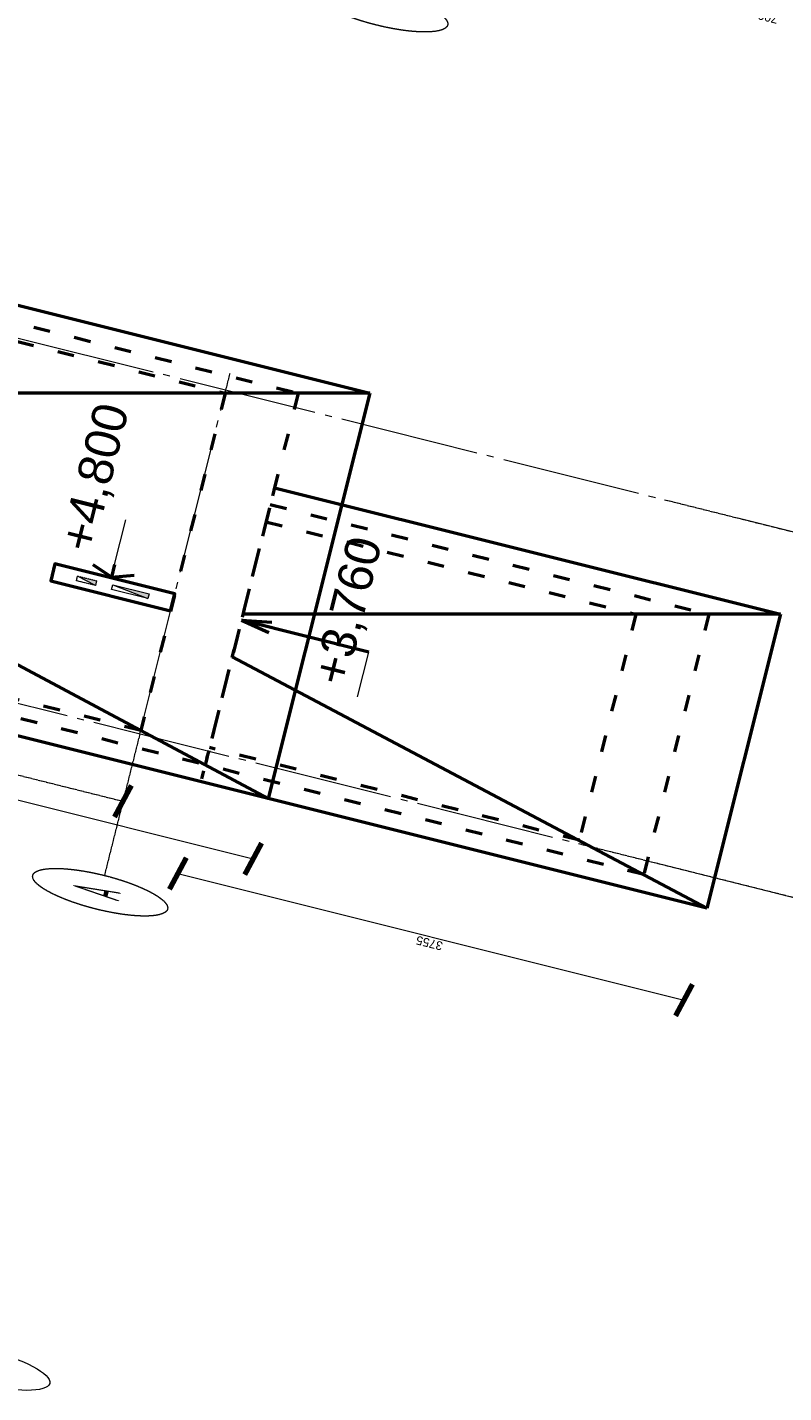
# Model space of a CAD drawing. Header units: millimetres. Extents: x -2096172177 to 2055029645, y -728784453 to 1899906214.
# Tile 35 of 109: x -1929923873 to -1916257089, y 1640829648 to 1665513615. Entities that reach past the tile are written whole.
import ezdxf
from ezdxf.enums import TextEntityAlignment as Align

# ---------------------------------------------------------------- set-up
doc = ezdxf.new("R2010")
doc.units = ezdxf.units.MM
doc.linetypes.add('ACAD_ISO03W100', pattern=[30, 12, -18])
doc.linetypes.add('DASHDOT_axis', pattern=[24, 20, -1.5, 1, -1.5])
for name, color, linetype, lineweight in [('Вентканалы', 214, 'Continuous', 18), ('Высоты крыши', 3, 'Continuous', 18), ('Крыша', 30, 'Continuous', 50), ('Наружные стены', 1, 'Continuous', 50), ('Размеры', 40, 'Continuous', 18), ('Толщины привязок', 130, 'Continuous', 18)]:
    doc.layers.add(name, color=color, linetype=linetype, lineweight=lineweight)
doc.styles.add('GOST-2.304_Type-B', font='GOST Common.ttf')
doc.styles.add('стиль для стен', font='arial.ttf')
doc.dimstyles.new('Для размеров СТЕН', dxfattribs={"dimtxt": 2.5, "dimasz": 2.5, "dimexe": 1.25, "dimexo": 0.625, "dimtad": 1, "dimtxsty": 'стиль для стен', "dimblk": 'ARCHTICK', "dimcen": 2.5, "dimadec": 0, "dimazin": 0, "dimtfac": 1, "dimtmove": 0, "dimatfit": 3, "dimfxl": 1, "dimarcsym": 0})

# ---------------------------------------------------------------- blocks, each defined once
blk = doc.blocks.new('_ArchTick')
at = {"color": 0, "linetype": 'ByBlock', "const_width": 0.15}
blk.add_lwpolyline([(-0.5, -0.5), (0.5, 0.5)], dxfattribs=at)
blk = doc.blocks.new('*D658')
at = {"layer": 'Defpoints', "color": 0, "transparency": 16777216}
for p in [(1804965.7, 901661.5), (1815165.7, 901661.5), (1815165.7, 900151.5)]:
    blk.add_point(p, dxfattribs=at)
at = {"layer": 'Размеры', "color": 0, "lineweight": -2, "transparency": 16777216}
for p, q in [((1804965.7, 901599), (1804965.7, 900026.5)), ((1815165.7, 901599), (1815165.7, 900026.5)), ((1804965.7, 900151.5), (1815165.7, 900151.5))]:
    blk.add_line(p, q, dxfattribs=at)
at = {"layer": 'Размеры', "color": 0, "lineweight": -2, "transparency": 16777216, "xscale": 250, "yscale": 250, "zscale": 250, "rotation": 180}
blk.add_blockref('_ArchTick', (1804965.7, 900151.5), dxfattribs=at)
at = {"layer": 'Размеры', "color": 0, "lineweight": -2, "transparency": 16777216, "xscale": 250, "yscale": 250, "zscale": 250}
blk.add_blockref('_ArchTick', (1815165.7, 900151.5), dxfattribs=at)
at = {"layer": 'Размеры', "color": 0, "transparency": 16777216, "insert": (1810065.7, 900339), "char_height": 250, "attachment_point": 5, "style": 'стиль для стен'}
blk.add_mtext('10200', dxfattribs=at)
blk = doc.blocks.new('*D659')
at = {"layer": 'Defpoints', "color": 0, "ltscale": 10, "transparency": 16777216}
for p in [(1804055.7, 915180.4), (1802265.7, 904416.5), (1804055.7, 904416.5)]:
    blk.add_point(p, dxfattribs=at)
at = {"layer": 'Размеры', "color": 0, "lineweight": -2, "ltscale": 10, "transparency": 16777216}
blk.add_line((1802265.7, 915180.4), (1802265.7, 904416.5), dxfattribs=at)
at = {"layer": 'Размеры', "color": 0, "lineweight": -2, "ltscale": 10, "transparency": 16777216, "xscale": 250, "yscale": 250, "zscale": 250}
for p, rotation in [((1802265.7, 915180.4), 90), ((1802265.7, 904416.5), 270)]:
    blk.add_blockref('_ArchTick', p, dxfattribs=dict(at, rotation=rotation))
at = {"layer": 'Размеры', "color": 0, "lineweight": 18, "ltscale": 10, "transparency": 16777216, "insert": (1802078.2, 909798.5), "char_height": 250, "attachment_point": 5, "rotation": 90, "style": 'стиль для стен'}
blk.add_mtext('11000', dxfattribs=at)
blk = doc.blocks.new('*D660')
at = {"layer": 'Defpoints', "color": 0, "ltscale": 10, "transparency": 16777216}
for p in [(1804055.7, 904416.5), (1816075.7, 904416.5), (1816075.7, 899451.5)]:
    blk.add_point(p, dxfattribs=at)
at = {"layer": 'Размеры', "color": 0, "lineweight": -2, "ltscale": 10, "transparency": 16777216}
blk.add_line((1804055.7, 899451.5), (1816075.7, 899451.5), dxfattribs=at)
at = {"layer": 'Размеры', "color": 0, "lineweight": -2, "ltscale": 10, "transparency": 16777216, "xscale": 250, "yscale": 250, "zscale": 250, "rotation": 180}
blk.add_blockref('_ArchTick', (1804055.7, 899451.5), dxfattribs=at)
at = {"layer": 'Размеры', "color": 0, "lineweight": -2, "ltscale": 10, "transparency": 16777216, "xscale": 250, "yscale": 250, "zscale": 250}
blk.add_blockref('_ArchTick', (1816075.7, 899451.5), dxfattribs=at)
at = {"layer": 'Размеры', "color": 0, "lineweight": 18, "ltscale": 10, "transparency": 16777216, "insert": (1810065.7, 899639), "char_height": 250, "attachment_point": 5, "style": 'стиль для стен'}
blk.add_mtext('12020', dxfattribs=at)
blk = doc.blocks.new('*D661')
at = {"layer": 'Defpoints', "color": 0, "ltscale": 10, "transparency": 16777216}
for p in [(1804055.7, 901352.9), (1812775.7, 901352.9), (1812775.7, 898756.7)]:
    blk.add_point(p, dxfattribs=at)
at = {"layer": 'Размеры', "color": 0, "lineweight": -2, "ltscale": 10, "transparency": 16777216}
blk.add_line((1804055.7, 898756.7), (1812775.7, 898756.7), dxfattribs=at)
at = {"layer": 'Размеры', "color": 0, "lineweight": -2, "ltscale": 10, "transparency": 16777216, "xscale": 250, "yscale": 250, "zscale": 250, "rotation": 180}
blk.add_blockref('_ArchTick', (1804055.7, 898756.7), dxfattribs=at)
at = {"layer": 'Размеры', "color": 0, "lineweight": -2, "ltscale": 10, "transparency": 16777216, "xscale": 250, "yscale": 250, "zscale": 250}
blk.add_blockref('_ArchTick', (1812775.7, 898756.7), dxfattribs=at)
at = {"layer": 'Размеры', "color": 0, "lineweight": 50, "ltscale": 10, "transparency": 16777216, "insert": (1808415.7, 898944.2), "char_height": 250, "attachment_point": 5, "style": 'стиль для стен'}
blk.add_mtext('8720', dxfattribs=at)
blk = doc.blocks.new('*D662')
at = {"layer": 'Defpoints', "color": 0, "ltscale": 10, "transparency": 16777216}
for p in [(1803991.3, 904916.5), (1801332.1, 901161.5), (1803991.3, 901161.5)]:
    blk.add_point(p, dxfattribs=at)
at = {"layer": 'Размеры', "color": 0, "lineweight": -2, "ltscale": 10, "transparency": 16777216}
blk.add_line((1801332.1, 904916.5), (1801332.1, 901161.5), dxfattribs=at)
at = {"layer": 'Размеры', "color": 0, "lineweight": -2, "ltscale": 10, "transparency": 16777216, "xscale": 250, "yscale": 250, "zscale": 250}
for p, rotation in [((1801332.1, 904916.5), 90), ((1801332.1, 901161.5), 270)]:
    blk.add_blockref('_ArchTick', p, dxfattribs=dict(at, rotation=rotation))
at = {"layer": 'Размеры', "color": 0, "lineweight": 50, "ltscale": 10, "transparency": 16777216, "insert": (1801144.6, 903039), "char_height": 250, "attachment_point": 5, "rotation": 90, "style": 'стиль для стен'}
blk.add_mtext('3755', dxfattribs=at)
blk = doc.blocks.new('*D727')
at = {"layer": 'Defpoints', "color": 0, "transparency": 16777216}
for p in [(1831601.3, 902642.7), (1829544.4, 901943.4), (1831701.3, 901943.4)]:
    blk.add_point(p, dxfattribs=at)
at = {"layer": 'Размеры', "color": 0, "lineweight": -2, "transparency": 16777216}
blk.add_line((1829544.4, 902642.7), (1829544.4, 901943.4), dxfattribs=at)
at = {"layer": 'Размеры', "color": 0, "lineweight": -2, "transparency": 16777216, "xscale": 250, "yscale": 250, "zscale": 250}
for p, rotation in [((1829544.4, 902642.7), 90), ((1829544.4, 901943.4), 270)]:
    blk.add_blockref('_ArchTick', p, dxfattribs=dict(at, rotation=rotation))
at = {"layer": 'Размеры', "color": 0, "transparency": 16777216, "insert": (1829356.9, 902293.1), "char_height": 250, "attachment_point": 5, "rotation": 90, "style": 'стиль для стен'}
blk.add_mtext('700', dxfattribs=at)
blk = doc.blocks.new('Фасад (на основе 1 эт)')
at = {"layer": 'Вентканалы'}
h = blk.add_hatch(color=256, dxfattribs=at)
h.dxf.hatch_style = 1
h.paths.add_polyline_path([(1808795.704, 905996.546), (1808935.704, 905996.546), (1808935.704, 906136.546)])
h = blk.add_hatch(color=256, dxfattribs=at)
h.dxf.hatch_style = 1
h.paths.add_polyline_path([(1808935.704, 905876.546), (1808795.704, 905606.546), (1808935.704, 905606.546)])
at = {"linetype": 'DASHDOT_axis', "lineweight": 20, "ltscale": 100}
for p, q in [((1804965.704, 915371.546), (1804965.704, 902171.546)), ((1815165.704, 915371.546), (1815165.704, 902171.546))]:
    blk.add_line(p, q, dxfattribs=at)
at = {"linetype": 'DASHDOT_axis'}
for p, q in [((1801765.704, 905426.546), (1800765.704, 905426.546)), ((1804965.704, 905426.546), (1801765.704, 905426.546)), ((1815165.704, 905426.546), (1815665.704, 905426.546)), ((1804965.704, 902171.546), (1804965.704, 898971.546)), ((1815165.704, 902171.546), (1815165.704, 898971.546))]:
    blk.add_line(p, q, dxfattribs=at)
at = {"linetype": 'DASHDOT_axis', "lineweight": 15, "ltscale": 100}
blk.add_line((1804965.704, 905426.546), (1815165.704, 905426.546), dxfattribs=at)
at = {"linetype": 'Continuous'}
blk.add_circle((1786202.891, 905420.153), 500, dxfattribs=at)
at = {"linetype": 'DASHDOT_axis'}
for centre in [(1800265.704, 905426.546), (1826901.294, 905016.655)]:
    blk.add_circle(centre, 500, dxfattribs=at)
at = {"layer": 'Вентканалы'}
for p, q in [((1808795.704, 905996.546), (1808935.704, 906136.546)), ((1808935.704, 905876.546), (1808795.704, 905606.546))]:
    blk.add_line(p, q, dxfattribs=at)
at = {"layer": 'Вентканалы', "lineweight": 50, "ltscale": 10}
blk.add_lwpolyline([(1808615.704, 905426.546), (1809115.704, 905426.546), (1809115.704, 906316.546), (1808615.704, 906316.546)], close=True, dxfattribs=at)
at = {"layer": 'Вентканалы', "linetype": 'ACAD_ISO03W100'}
blk.add_lwpolyline([(1808795.704, 906136.546), (1808935.704, 906136.546), (1808935.704, 905996.546), (1808795.704, 905996.546)], close=True, dxfattribs=at)
at = {"layer": 'Вентканалы'}
for points in [[(1808795.704, 906136.546), (1808935.704, 906136.546), (1808935.704, 905996.546), (1808795.704, 905996.546)], [(1808795.704, 905606.546), (1808795.704, 905876.546), (1808935.704, 905876.546), (1808935.704, 905606.546)]]:
    blk.add_lwpolyline(points, close=True, dxfattribs=at)
at = {"layer": 'Высоты крыши', "lineweight": 50, "ltscale": 10}
for p, q in [((1809138.988, 905898.465), (1809353.981, 906048.821)), ((1809511.189, 905898.465), (1809138.988, 905898.465)), ((1809138.988, 905898.465), (1809351.528, 905744.408)), ((1808851.596, 904914.978), (1808697.539, 904702.438)), ((1808846.773, 903970.238), (1808851.596, 904914.978)), ((1808851.596, 904914.978), (1809001.951, 904699.986))]:
    blk.add_line(p, q, dxfattribs=at)
at = {"layer": 'Высоты крыши'}
for p, q in [((1809511.189, 905898.465), (1810840.558, 905898.465)), ((1807517.404, 903970.238), (1808846.773, 903970.238))]:
    blk.add_line(p, q, dxfattribs=at)
at = {"layer": 'Крыша', "color": 5, "lineweight": 50}
for p, q in [((1804055.704, 901161.546), (1804055.704, 915180.442)), ((1816075.704, 915180.442), (1816075.704, 904416.546)), ((1812775.704, 904916.546), (1812775.704, 901161.546)), ((1812775.704, 904416.546), (1804055.704, 904416.546)), ((1816075.704, 904416.546), (1812775.704, 904416.546)), ((1812775.704, 901161.546), (1804055.704, 901161.546))]:
    blk.add_line(p, q, dxfattribs=at)
at = {"layer": 'Крыша', "lineweight": 50, "ltscale": 10}
for p, q in [((1804055.704, 904416.546), (1809437.652, 909798.494)), ((1816075.704, 904416.546), (1810693.756, 909798.494)), ((1804055.704, 901161.546), (1807758.273, 904916.546)), ((1812775.704, 901161.546), (1809023.029, 904916.546))]:
    blk.add_line(p, q, dxfattribs=at)
at = {"layer": 'Крыша', "color": 5, "linetype": 'ACAD_ISO03W100', "lineweight": 50, "ltscale": 10}
blk.add_line((1812775.704, 904916.546), (1804055.704, 904916.546), dxfattribs=at)
at = {"layer": 'Наружные стены', "linetype": 'ACAD_ISO03W100', "lineweight": 50, "ltscale": 20}
for p, q in [((1804555.704, 901661.546), (1804555.704, 914681.546)), ((1815575.704, 914681.546), (1815575.704, 904916.546)), ((1805065.704, 905426.546), (1805065.704, 914171.546)), ((1815065.704, 914171.546), (1815065.704, 905426.546)), ((1815065.704, 905426.546), (1805065.704, 905426.546)), ((1815575.704, 904916.546), (1804555.704, 904916.546)), ((1805065.704, 902171.546), (1805065.704, 904916.546)), ((1811765.704, 904916.546), (1811765.704, 902171.546)), ((1812275.704, 904916.546), (1812275.704, 901661.546)), ((1811765.704, 902171.546), (1805065.704, 902171.546)), ((1812275.704, 901661.546), (1804555.704, 901661.546))]:
    blk.add_line(p, q, dxfattribs=at)
at = {"layer": 'Размеры', "linetype": 'DASHDOT_axis'}
blk.add_line((1802965.704, 914171.546), (1802965.704, 905426.546), dxfattribs=at)
at = {"linetype": 'DASHDOT_axis', "xscale": 250, "yscale": 250, "zscale": 250, "rotation": 270}
blk.add_blockref('_ArchTick', (1802965.704, 905426.546), dxfattribs=at)
at = {"linetype": 'DASHDOT_axis', "style": 'GOST-2.304_Type-B'}
blk.add_text('A', height=350, dxfattribs=at).set_placement((1800265.704, 905453.93), align=Align.MIDDLE_CENTER)
at = {"layer": 'Высоты крыши', "char_height": 250, "width": 240.39411, "attachment_point": 1, "style": 'стиль для стен'}
for s, insert in [('+4,800', (1809656.305, 906318.634)), ('+3,760', (1807699.184, 904319.211))]:
    blk.add_mtext(s, dxfattribs=dict(at, insert=insert))
at = {"layer": 'Размеры', "lineweight": 18, "ltscale": 10}
dim = blk.add_linear_dim(base=(1802265.704, 904416.546), p1=(1804055.704, 915180.442), p2=(1804055.704, 904416.546), angle=90, text='11000', dimstyle='Для размеров СТЕН', override={"dimse1": 1, "dimse2": 1}, dxfattribs=at)
dim.commit()
dim.dimension.update_dxf_attribs({"geometry": '*D659', "text_midpoint": (1802265.704, 909798.494), "dimtype": 128})
at = {"layer": 'Размеры', "lineweight": 50, "ltscale": 10}
dim = blk.add_linear_dim(base=(1801332.055, 901161.546), p1=(1803991.32, 904916.546), p2=(1803991.32, 901161.546), angle=90, dimstyle='Для размеров СТЕН', override={"dimse1": 1, "dimse2": 1}, dxfattribs=at)
dim.commit()
dim.dimension.update_dxf_attribs({"geometry": '*D662', "text_midpoint": (1801144.555, 903039.046)})
at = {"layer": 'Размеры', "lineweight": 18, "ltscale": 10}
dim = blk.add_linear_dim(base=(1816075.704, 899451.546), p1=(1804055.704, 904416.546), p2=(1816075.704, 904416.546), dimstyle='Для размеров СТЕН', override={"dimse1": 1, "dimse2": 1}, dxfattribs=at)
dim.commit()
dim.dimension.update_dxf_attribs({"geometry": '*D660', "text_midpoint": (1810065.704, 899451.546), "dimtype": 128})
at = {"layer": 'Размеры'}
dim = blk.add_linear_dim(base=(1829544.399, 901943.424), p1=(1831601.294, 902642.7), p2=(1831701.294, 901943.424), angle=90, text='700', dimstyle='Для размеров СТЕН', override={"dimse1": 1, "dimse2": 1}, dxfattribs=at)
dim.commit()
dim.dimension.update_dxf_attribs({"geometry": '*D727', "text_midpoint": (1829356.899, 902293.062)})
dim = blk.add_linear_dim(base=(1815165.704, 900151.546), p1=(1804965.704, 901661.546), p2=(1815165.704, 901661.546), dimstyle='Для размеров СТЕН', dxfattribs=at)
dim.commit()
dim.dimension.update_dxf_attribs({"geometry": '*D658', "text_midpoint": (1810065.704, 900151.546), "dimtype": 128})
at = {"layer": 'Размеры', "lineweight": 50, "ltscale": 10}
dim = blk.add_linear_dim(base=(1812775.704, 898756.658), p1=(1804055.704, 901352.88), p2=(1812775.704, 901352.88), dimstyle='Для размеров СТЕН', override={"dimse1": 1, "dimse2": 1}, dxfattribs=at)
dim.commit()
dim.dimension.update_dxf_attribs({"geometry": '*D661', "text_midpoint": (1808415.704, 898944.158)})

msp = doc.modelspace()

# ---------------------------------------------------------------- block references
at = {"layer": 'Толщины привязок', "xscale": 628.2340773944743, "yscale": 2510.435367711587, "zscale": 628.2340773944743, "rotation": 75.95032694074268}
msp.add_blockref('Фасад (на основе 1 эт)', (1849251.57, 917631.158), dxfattribs=at)

doc.saveas('drawing.dxf')
